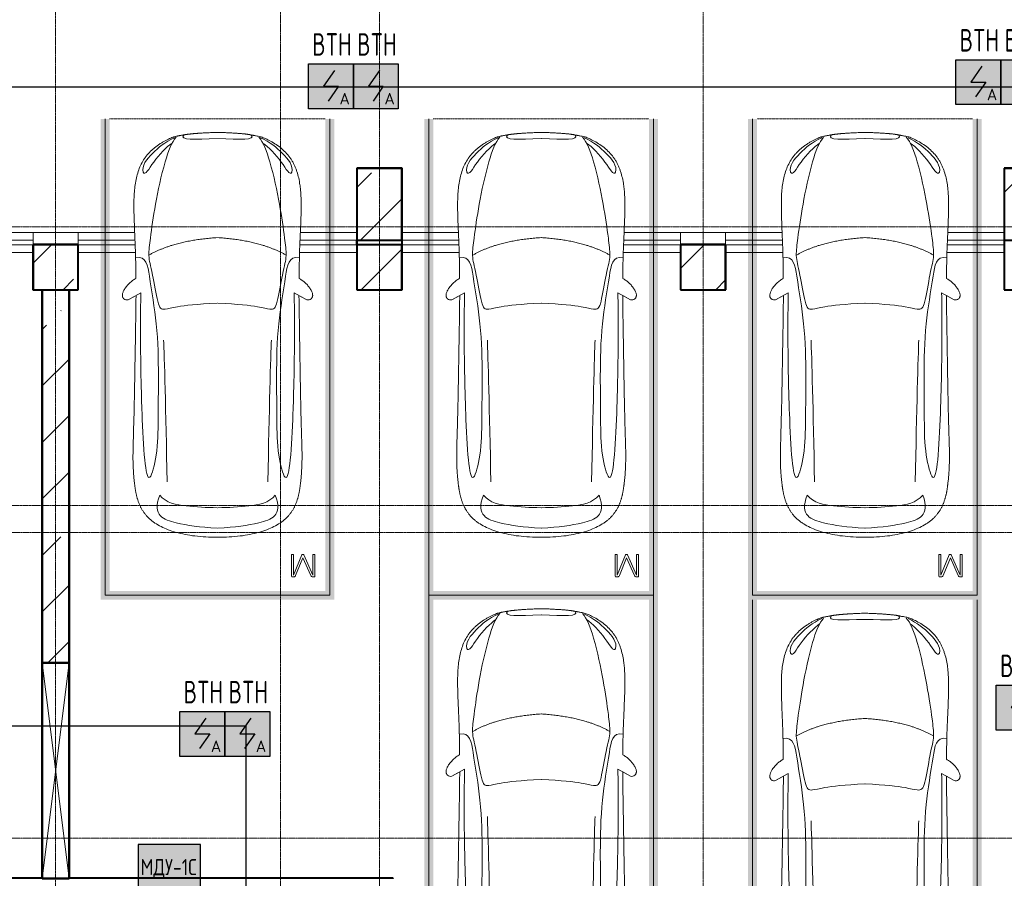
# Model space of a CAD drawing. Header units: millimetres. Extents: x -135639 to 224623, y -383017 to -59102.
# Tile 126 of 256: x 91794 to 102744, y -335865 to -326312. Entities that reach past the tile are written whole.
import ezdxf
from ezdxf.enums import TextEntityAlignment as Align

# ---------------------------------------------------------------- set-up
doc = ezdxf.new("R2010")
doc.units = ezdxf.units.MM
for name, pattern in [('CONTINOUS', [0]), ('Линия сетки', [25, 20, -2.5, 0, -2.5]), ('Невидимые', [5, 3, -2]), ('Штрих_3_3_', [6, 3, -3])]:
    doc.linetypes.add(name, pattern=pattern)
for name, color, linetype, lineweight in [('A-000-M_MASS', 7, 'Continuous', 18), ('A-200-M_WALL_EXT', 7, 'Continuous', 18), ('A-200-M_WALL_INT', 7, 'Continuous', 18), ('A-200-M_WALL_PAT', 7, 'Continuous', 40), ('A-314-M_WINDOW', 7, 'Continuous', 18), ('C-953-M_PARKING', 7, 'Continuous', 18), ('C-953-MH_PARKING', 7, 'Невидимые', 18), ('S-280-M_COLUMN', 7, 'Continuous', 18), ('Z-030-M_GRID', 7, 'Continuous', 9), ('Z-060-M_DETAIL', 7, 'Continuous', 18), ('Арматура воздуховодов', 7, 'Continuous', 18), ('ОС', 5, 'Continuous', 25), ('ПС', 7, 'Continuous', 40), ('СС-011-ПОЖ-СИГНАЛИЗАЦИЯ', 1, 'Continuous', 30)]:
    doc.layers.add(name, color=color, linetype=linetype, lineweight=lineweight)
doc.layers.add('ССПС', color=5, linetype='Continuous')
doc.styles.add('1111', font='isocpeur.ttf')

# ---------------------------------------------------------------- blocks, each defined once
blk = doc.blocks.new('A_PAR_Parking - M-2663509-B2_-11_400_')
at = {"layer": 'C-953-M_PARKING', "true_color": 0xf7f9fb}
blk.add_hatch(color=7, dxfattribs=at).paths.add_polyline_path([(-1300, 2650), (-1300, -2700), (1300, -2700), (1300, 2650), (1200, 2650), (1200, -2600), (-1200, -2600), (-1200, 2650)])
at = {"layer": 'A-000-M_MASS', "color": 253, "true_color": 0xaaaaaa}
for p, q in [((-853, 717), (-993, 639)), ((-906, 687), (-993, 639)), ((853, 717), (993, 639)), ((993, 639), (906, 687))]:
    blk.add_line(p, q, dxfattribs=at)
for centre, start, end in [((-1010, 678), 223.4184, 293.9305), ((1010, 678), 246.0695, 316.5816)]:
    blk.add_arc(centre, 42.2, start, end, dxfattribs=at)
for points, knots in [([(-908, 876), (-908, 976), (-911, 1161), (-920, 1362), (-926, 1508), (-930, 1645), (-930, 1769), (-922, 1880), (-911, 1957), (-894, 2031), (-871, 2100), (-841, 2165), (-809, 2216), (-779, 2254), (-754, 2281), (-727, 2307), (-698, 2332), (-667, 2355), (-636, 2376), (-604, 2395), (-574, 2412), (-545, 2426), (-519, 2438), (-500, 2445), (-485, 2450), (-474, 2453), (-463, 2456), (-452, 2458), (-440, 2461), (-428, 2463), (-414, 2466), (-402, 2468), (-391, 2470), (-383, 2471), (-376, 2473), (-370, 2474), (-363, 2475), (-356, 2476), (-349, 2477), (-343, 2478), (-337, 2479), (-330, 2480), (-324, 2481), (-317, 2481), (-309, 2482), (-301, 2483), (-293, 2484), (-285, 2485), (-276, 2486), (-263, 2487), (-249, 2488), (-235, 2489), (-223, 2490), (-211, 2491), (-199, 2492), (-186, 2493), (-168, 2494), (-148, 2495), (-127, 2496), (-106, 2497), (-77, 2498), (-40, 2500), (-13, 2501), (1, 2501)], [-1, -1, -1, -1, -0.913265, -0.826531, -0.783163, -0.739796, -0.653061, -0.612245, -0.571429, -0.530612, -0.489796, -0.44898, -0.408163, -0.387755, -0.367347, -0.346939, -0.326531, -0.306122, -0.285714, -0.265306, -0.244898, -0.22449, -0.204082, -0.183673, -0.173469, -0.163265, -0.153061, -0.142857, -0.132653, -0.122449, -0.112245, -0.102041, -0.096939, -0.091837, -0.086735, -0.084184, -0.081633, -0.076531, -0.07398, -0.071429, -0.068878, -0.066327, -0.063776, -0.061224, -0.058673, -0.056122, -0.053571, -0.05102, -0.048469, -0.045918, -0.040816, -0.038265, -0.035714, -0.033163, -0.030612, -0.028061, -0.02551, -0.020408, -0.017857, -0.015306, -0.010204, -0.005102, 0, 0, 0, 0]), ([(-480, 2441), (-586, 2392), (-719, 2283), (-847, 2128), (-828, 2057)], [0, 0, 0, 0, 0.53668, 1.024735, 1.024735, 1.024735, 1.024735]), ([(-459, 2446), (-508, 2398), (-601, 2147), (-696, 1684), (-744, 1354), (-774, 1106), (-734, 996), (-660, 552), (-618, 522), (-447, 565), (-234, 590), (-2, 602)], [0, 0, 0, 0, 0.884172, 2.058368, 3.212407, 3.977765, 4.871213, 5.547774, 6.288901, 6.772879, 7.454401, 7.454401, 7.454401, 7.454401]), ([(1, 2501), (22, 2500), (51, 2499), (88, 2498), (113, 2497), (137, 2496), (160, 2494), (181, 2493), (201, 2492), (219, 2491), (237, 2489), (253, 2488), (268, 2487), (282, 2485), (295, 2484), (307, 2483), (320, 2481), (330, 2480), (338, 2479), (345, 2478), (350, 2477), (356, 2476), (361, 2475), (366, 2474), (371, 2473), (377, 2472), (385, 2471), (393, 2469), (403, 2467), (416, 2465), (434, 2462), (454, 2458), (476, 2453), (498, 2446), (521, 2437), (555, 2422), (605, 2396), (669, 2355), (730, 2307), (773, 2263), (802, 2225), (823, 2195), (841, 2164), (857, 2132), (871, 2099), (887, 2053), (904, 1994), (915, 1931), (922, 1879), (926, 1839), (928, 1798), (930, 1756), (930, 1720), (931, 1690), (931, 1667), (930, 1645), (930, 1621), (929, 1598), (929, 1566), (927, 1526), (925, 1459), (919, 1336), (911, 1145), (908, 970), (908, 876)], [-1, -1, -1, -1, -0.992347, -0.98852, -0.984694, -0.980867, -0.977041, -0.973214, -0.969388, -0.965561, -0.961735, -0.957908, -0.954082, -0.950255, -0.946429, -0.942602, -0.938776, -0.933673, -0.931122, -0.928571, -0.92602, -0.923469, -0.920918, -0.918367, -0.915816, -0.913265, -0.908163, -0.903061, -0.897959, -0.887755, -0.877551, -0.857143, -0.836735, -0.816327, -0.795918, -0.77551, -0.734694, -0.693878, -0.653061, -0.612245, -0.591837, -0.571429, -0.55102, -0.530612, -0.510204, -0.489796, -0.44898, -0.408163, -0.387755, -0.367347, -0.346939, -0.326531, -0.306122, -0.295918, -0.285714, -0.27551, -0.265306, -0.255102, -0.244898, -0.22449, -0.204082, -0.163265, -0.081633, 0, 0, 0, 0]), ([(459, 2446), (508, 2398), (601, 2147), (696, 1684), (744, 1354), (774, 1106), (734, 996), (660, 552), (618, 522), (447, 565), (234, 590), (2, 602)], [0, 0, 0, 0, 0.884172, 2.058368, 3.212407, 3.977765, 4.871213, 5.547774, 6.288901, 6.772879, 7.454401, 7.454401, 7.454401, 7.454401]), ([(480, 2441), (586, 2392), (719, 2283), (847, 2128), (828, 2057)], [0, 0, 0, 0, 0.53668, 1.024735, 1.024735, 1.024735, 1.024735]), ([(-828, 2057), (-803, 2016), (-728, 2173), (-566, 2339), (-505, 2381)], [0, 0, 0, 0, 0.497572, 1.022643, 1.022643, 1.022643, 1.022643]), ([(828, 2057), (803, 2016), (728, 2173), (566, 2339), (505, 2381)], [0, 0, 0, 0, 0.497572, 1.022643, 1.022643, 1.022643, 1.022643]), ([(-908, 1106), (-792, 1130), (-753, 859), (-663, 332), (-655, -196), (-661, -684), (-663, -1068), (-764, -1443), (-817, -1157), (-842, -605), (-857, -17), (-857, 454), (-853, 717)], [0, 0, 0, 0, 1.013953, 2.476159, 4.172855, 5.704608, 7.082231, 8.244161, 9.589947, 11.154659, 12.917121, 14.362976, 14.362976, 14.362976, 14.362976]), ([(908, 1106), (792, 1130), (753, 859), (663, 332), (655, -196), (661, -684), (663, -1068), (764, -1443), (817, -1157), (842, -605), (857, -17), (857, 454), (853, 717)], [0, 0, 0, 0, 1.013953, 2.476159, 4.172855, 5.704608, 7.082231, 8.244161, 9.589947, 11.154659, 12.917121, 14.362976, 14.362976, 14.362976, 14.362976]), ([(-1041, 649), (-1044, 652), (-1049, 657), (-1053, 664), (-1055, 669), (-1057, 675), (-1058, 682), (-1058, 688), (-1058, 702), (-1052, 723), (-1036, 756), (-1011, 790), (-985, 818), (-962, 839), (-944, 853), (-926, 866), (-914, 873), (-908, 876)], [-1, -1, -1, -1, -0.941667, -0.9125, -0.883333, -0.854167, -0.825, -0.795833, -0.766667, -0.65, -0.533333, -0.4, -0.266667, -0.2, -0.133333, -0.066667, 0, 0, 0, 0]), ([(908, 876), (913, 873), (923, 867), (944, 853), (971, 832), (1000, 803), (1026, 771), (1043, 742), (1053, 719), (1057, 703), (1059, 690), (1058, 680), (1056, 673), (1054, 666), (1050, 658), (1045, 652), (1041, 649)], [-1, -1, -1, -1, -0.941667, -0.883333, -0.766667, -0.65, -0.533333, -0.4, -0.333333, -0.266667, -0.2, -0.166667, -0.133333, -0.1, -0.066667, 0, 0, 0, 0]), ([(0, -2004), (-45, -2004), (-132, -2001), (-252, -1991), (-362, -1974), (-462, -1950), (-551, -1921), (-630, -1886), (-686, -1853), (-726, -1824), (-753, -1802), (-774, -1782), (-789, -1766), (-799, -1753), (-809, -1740), (-819, -1727), (-828, -1714), (-836, -1701), (-844, -1688), (-851, -1674), (-858, -1661), (-864, -1647), (-870, -1634), (-876, -1620), (-881, -1606), (-885, -1592), (-890, -1578), (-894, -1565), (-897, -1551), (-901, -1537), (-904, -1524), (-907, -1510), (-909, -1497), (-912, -1483), (-914, -1470), (-916, -1457), (-918, -1444), (-919, -1432), (-921, -1419), (-923, -1403), (-925, -1383), (-928, -1361), (-930, -1339), (-932, -1318), (-934, -1290), (-936, -1257), (-938, -1218), (-939, -1179), (-940, -1139), (-940, -1097), (-939, -1039), (-938, -958), (-934, -846), (-931, -714), (-926, -559), (-923, -376), (-919, -163), (-915, 82), (-911, 315), (-908, 521), (-907, 631), (-906, 687)], [-1, -1, -1, -1, -0.97619, -0.952381, -0.928571, -0.904762, -0.880952, -0.857143, -0.833333, -0.821429, -0.809524, -0.797619, -0.791667, -0.785714, -0.779762, -0.77381, -0.767857, -0.761905, -0.755952, -0.75, -0.744048, -0.738095, -0.732143, -0.72619, -0.720238, -0.714286, -0.708333, -0.702381, -0.696429, -0.690476, -0.684524, -0.678571, -0.672619, -0.666667, -0.660714, -0.654762, -0.64881, -0.642857, -0.636905, -0.630952, -0.619048, -0.607143, -0.595238, -0.583333, -0.571429, -0.547619, -0.52381, -0.5, -0.47619, -0.452381, -0.428571, -0.380952, -0.333333, -0.285714, -0.238095, -0.190476, -0.142857, -0.095238, -0.047619, -0.02381, 0, 0, 0, 0]), ([(906, 687), (907, 631), (908, 521), (911, 367), (913, 222), (916, 41), (919, -163), (923, -376), (926, -559), (930, -688), (932, -780), (934, -844), (936, -902), (938, -956), (939, -1007), (940, -1053), (940, -1097), (940, -1139), (939, -1179), (938, -1218), (936, -1257), (934, -1290), (932, -1318), (930, -1339), (928, -1361), (925, -1383), (923, -1403), (921, -1419), (919, -1432), (918, -1444), (916, -1457), (914, -1470), (912, -1483), (909, -1497), (907, -1510), (904, -1524), (901, -1537), (897, -1551), (894, -1565), (890, -1578), (885, -1592), (881, -1606), (876, -1620), (870, -1634), (864, -1647), (858, -1661), (851, -1674), (844, -1688), (836, -1701), (828, -1714), (819, -1727), (809, -1740), (799, -1753), (789, -1766), (774, -1782), (753, -1802), (726, -1824), (686, -1853), (607, -1900), (495, -1942), (362, -1974), (252, -1991), (132, -2001), (45, -2004), (0, -2004)], [-1, -1, -1, -1, -0.97619, -0.952381, -0.928571, -0.904762, -0.857143, -0.809524, -0.761905, -0.714286, -0.690476, -0.666667, -0.642857, -0.619048, -0.595238, -0.571429, -0.547619, -0.52381, -0.5, -0.47619, -0.452381, -0.428571, -0.416667, -0.404762, -0.392857, -0.380952, -0.369048, -0.363095, -0.357143, -0.35119, -0.345238, -0.339286, -0.333333, -0.327381, -0.321429, -0.315476, -0.309524, -0.303571, -0.297619, -0.291667, -0.285714, -0.279762, -0.27381, -0.267857, -0.261905, -0.255952, -0.25, -0.244048, -0.238095, -0.232143, -0.22619, -0.220238, -0.214286, -0.208333, -0.202381, -0.190476, -0.178571, -0.166667, -0.142857, -0.095238, -0.071429, -0.047619, -0.02381, 0, 0, 0, 0]), ([(-643, -1535), (-732, -1765), (-468, -1855), (-203, -1891), (-2, -1902)], [0, 0, 0, 0, 0.867049, 1.684227, 1.684227, 1.684227, 1.684227]), ([(-643, -1535), (-570, -1622), (-349, -1664), (-124, -1672), (-2, -1676)], [0, 0, 0, 0, 0.616728, 1.242165, 1.242165, 1.242165, 1.242165]), ([(643, -1535), (732, -1765), (468, -1855), (203, -1891), (2, -1902)], [0, 0, 0, 0, 0.867049, 1.684227, 1.684227, 1.684227, 1.684227]), ([(643, -1535), (570, -1622), (349, -1664), (124, -1672), (2, -1676)], [0, 0, 0, 0, 0.616728, 1.242165, 1.242165, 1.242165, 1.242165])]:
    blk.add_open_spline(points, degree=3, knots=knots, dxfattribs=at)
for points, degree in [([(-376, 2470), (-425, 2412), (-257, 2425), (-2, 2432)], 3), ([(376, 2470), (425, 2412), (257, 2425), (2, 2432)], 3), ([(-2, 1330), (-478, 1299), (-762, 1135)], 2), ([(2, 1330), (478, 1299), (762, 1135)], 2), ([(-599, 190), (-592, 24), (-575, -588), (-560, -1389)], 3), ([(599, 190), (592, 24), (575, -588), (560, -1389)], 3)]:
    blk.add_open_spline(points, degree=degree, dxfattribs=at)
at = {"layer": 'C-953-M_PARKING', "color": 253, "true_color": 0xaaaaaa}
for p, q in [((-1250, -2650), (-1250, 2650)), ((1250, 2650), (1250, -2650)), ((823, -2198), (822, -2200)), ((822, -2200), (822, -2434)), ((825, -2196), (823, -2198)), ((823, -2198), (825, -2196)), ((828, -2195), (825, -2196)), ((825, -2196), (828, -2195)), ((834, -2195), (828, -2195)), ((840, -2195), (834, -2195)), ((844, -2196), (840, -2195)), ((840, -2195), (844, -2196)), ((846, -2198), (844, -2196)), ((844, -2196), (846, -2198)), ((846, -2200), (846, -2198)), ((938, -2199), (846, -2425)), ((846, -2425), (846, -2200)), ((869, -2430), (950, -2232)), ((939, -2197), (938, -2199)), ((938, -2199), (939, -2197)), ((941, -2196), (939, -2197)), ((939, -2197), (941, -2196)), ((944, -2195), (941, -2196)), ((941, -2196), (944, -2195)), ((949, -2195), (944, -2195)), ((944, -2195), (949, -2195)), ((953, -2195), (949, -2195)), ((949, -2195), (953, -2195)), ((950, -2232), (1037, -2429)), ((956, -2196), (953, -2195)), ((953, -2195), (956, -2196)), ((958, -2197), (956, -2196)), ((956, -2196), (958, -2197)), ((960, -2199), (958, -2197)), ((958, -2197), (960, -2199)), ((1059, -2425), (960, -2199)), ((1061, -2196), (1059, -2198)), ((1059, -2198), (1061, -2196)), ((1059, -2198), (1059, -2200)), ((1059, -2200), (1059, -2425)), ((1065, -2195), (1061, -2196)), ((1061, -2196), (1065, -2195)), ((1070, -2195), (1065, -2195)), ((1076, -2195), (1070, -2195)), ((1080, -2196), (1076, -2195)), ((1076, -2195), (1080, -2196)), ((1082, -2198), (1080, -2196)), ((1080, -2196), (1082, -2198)), ((1083, -2200), (1082, -2198)), ((1082, -2198), (1083, -2200)), ((1083, -2434), (1083, -2200)), ((822, -2434), (826, -2443)), ((826, -2443), (833, -2446)), ((833, -2446), (846, -2446)), ((846, -2446), (855, -2445)), ((855, -2445), (861, -2442)), ((861, -2442), (866, -2437)), ((866, -2437), (869, -2430)), ((1037, -2429), (1041, -2437)), ((1041, -2437), (1046, -2442)), ((1046, -2442), (1051, -2445)), ((1051, -2445), (1058, -2446)), ((1058, -2446), (1072, -2446)), ((1072, -2446), (1075, -2445)), ((1075, -2445), (1072, -2446)), ((1075, -2445), (1079, -2443)), ((1079, -2443), (1075, -2445)), ((1079, -2443), (1082, -2440)), ((1082, -2440), (1079, -2443)), ((1082, -2440), (1083, -2434)), ((1250, -2650), (-1250, -2650))]:
    blk.add_line(p, q, dxfattribs=at)
at = {"layer": 'C-953-MH_PARKING', "color": 253, "linetype": 'Штрих_3_3_', "true_color": 0xaaaaaa}
blk.add_line((-1200, 2650), (1200, 2650), dxfattribs=at)
blk = doc.blocks.new('A_PAR_Parking - M_Зависимые-2663510-B2_-11_400_')
at = {"layer": 'C-953-M_PARKING', "true_color": 0xf7f9fb}
blk.add_hatch(color=7, dxfattribs=at).paths.add_polyline_path([(-1300, 1541), (-1300, -2700), (1300, -2700), (1300, 2650), (1200, 2650), (1200, -2600), (-1200, -2600), (-1200, 2650), (-1300, 2650), (-1300, 2235)])
at = {"layer": 'A-000-M_MASS', "color": 253, "true_color": 0xaaaaaa}
for p, q in [((-853, 717), (-993, 639)), ((-906, 687), (-993, 639)), ((853, 717), (993, 639)), ((993, 639), (906, 687))]:
    blk.add_line(p, q, dxfattribs=at)
for centre, start, end in [((-1010, 678), 223.4184, 293.9305), ((1010, 678), 246.0695, 316.5816)]:
    blk.add_arc(centre, 42.2, start, end, dxfattribs=at)
for points, knots in [([(-908, 876), (-908, 976), (-911, 1161), (-920, 1362), (-926, 1508), (-930, 1645), (-930, 1769), (-922, 1880), (-911, 1957), (-894, 2031), (-871, 2100), (-841, 2165), (-809, 2216), (-779, 2254), (-754, 2281), (-727, 2307), (-698, 2332), (-667, 2355), (-636, 2376), (-604, 2395), (-574, 2412), (-545, 2426), (-519, 2438), (-500, 2445), (-485, 2450), (-474, 2453), (-463, 2456), (-452, 2458), (-440, 2461), (-428, 2463), (-414, 2466), (-402, 2468), (-391, 2470), (-383, 2471), (-376, 2473), (-370, 2474), (-363, 2475), (-356, 2476), (-349, 2477), (-343, 2478), (-337, 2479), (-330, 2480), (-324, 2481), (-317, 2481), (-309, 2482), (-301, 2483), (-293, 2484), (-285, 2485), (-276, 2486), (-263, 2487), (-249, 2488), (-235, 2489), (-223, 2490), (-211, 2491), (-199, 2492), (-186, 2493), (-168, 2494), (-148, 2495), (-127, 2496), (-106, 2497), (-77, 2498), (-40, 2500), (-13, 2501), (1, 2501)], [-1, -1, -1, -1, -0.913265, -0.826531, -0.783163, -0.739796, -0.653061, -0.612245, -0.571429, -0.530612, -0.489796, -0.44898, -0.408163, -0.387755, -0.367347, -0.346939, -0.326531, -0.306122, -0.285714, -0.265306, -0.244898, -0.22449, -0.204082, -0.183673, -0.173469, -0.163265, -0.153061, -0.142857, -0.132653, -0.122449, -0.112245, -0.102041, -0.096939, -0.091837, -0.086735, -0.084184, -0.081633, -0.076531, -0.07398, -0.071429, -0.068878, -0.066327, -0.063776, -0.061224, -0.058673, -0.056122, -0.053571, -0.05102, -0.048469, -0.045918, -0.040816, -0.038265, -0.035714, -0.033163, -0.030612, -0.028061, -0.02551, -0.020408, -0.017857, -0.015306, -0.010204, -0.005102, 0, 0, 0, 0]), ([(-480, 2441), (-586, 2392), (-719, 2283), (-847, 2128), (-828, 2057)], [0, 0, 0, 0, 0.53668, 1.024735, 1.024735, 1.024735, 1.024735]), ([(-459, 2446), (-508, 2398), (-601, 2147), (-696, 1684), (-744, 1354), (-774, 1106), (-734, 996), (-660, 552), (-618, 522), (-447, 565), (-234, 590), (-2, 602)], [0, 0, 0, 0, 0.884172, 2.058368, 3.212407, 3.977765, 4.871213, 5.547774, 6.288901, 6.772879, 7.454401, 7.454401, 7.454401, 7.454401]), ([(1, 2501), (22, 2500), (51, 2499), (88, 2498), (113, 2497), (137, 2496), (160, 2494), (181, 2493), (201, 2492), (219, 2491), (237, 2489), (253, 2488), (268, 2487), (282, 2485), (295, 2484), (307, 2483), (320, 2481), (330, 2480), (338, 2479), (345, 2478), (350, 2477), (356, 2476), (361, 2475), (366, 2474), (371, 2473), (377, 2472), (385, 2471), (393, 2469), (403, 2467), (416, 2465), (434, 2462), (454, 2458), (476, 2453), (498, 2446), (521, 2437), (555, 2422), (605, 2396), (669, 2355), (730, 2307), (773, 2263), (802, 2225), (823, 2195), (841, 2164), (857, 2132), (871, 2099), (887, 2053), (904, 1994), (915, 1931), (922, 1879), (926, 1839), (928, 1798), (930, 1756), (930, 1720), (931, 1690), (931, 1667), (930, 1645), (930, 1621), (929, 1598), (929, 1566), (927, 1526), (925, 1459), (919, 1336), (911, 1145), (908, 970), (908, 876)], [-1, -1, -1, -1, -0.992347, -0.98852, -0.984694, -0.980867, -0.977041, -0.973214, -0.969388, -0.965561, -0.961735, -0.957908, -0.954082, -0.950255, -0.946429, -0.942602, -0.938776, -0.933673, -0.931122, -0.928571, -0.92602, -0.923469, -0.920918, -0.918367, -0.915816, -0.913265, -0.908163, -0.903061, -0.897959, -0.887755, -0.877551, -0.857143, -0.836735, -0.816327, -0.795918, -0.77551, -0.734694, -0.693878, -0.653061, -0.612245, -0.591837, -0.571429, -0.55102, -0.530612, -0.510204, -0.489796, -0.44898, -0.408163, -0.387755, -0.367347, -0.346939, -0.326531, -0.306122, -0.295918, -0.285714, -0.27551, -0.265306, -0.255102, -0.244898, -0.22449, -0.204082, -0.163265, -0.081633, 0, 0, 0, 0]), ([(459, 2446), (508, 2398), (601, 2147), (696, 1684), (744, 1354), (774, 1106), (734, 996), (660, 552), (618, 522), (447, 565), (234, 590), (2, 602)], [0, 0, 0, 0, 0.884172, 2.058368, 3.212407, 3.977765, 4.871213, 5.547774, 6.288901, 6.772879, 7.454401, 7.454401, 7.454401, 7.454401]), ([(480, 2441), (586, 2392), (719, 2283), (847, 2128), (828, 2057)], [0, 0, 0, 0, 0.53668, 1.024735, 1.024735, 1.024735, 1.024735]), ([(-828, 2057), (-803, 2016), (-728, 2173), (-566, 2339), (-505, 2381)], [0, 0, 0, 0, 0.497572, 1.022643, 1.022643, 1.022643, 1.022643]), ([(828, 2057), (803, 2016), (728, 2173), (566, 2339), (505, 2381)], [0, 0, 0, 0, 0.497572, 1.022643, 1.022643, 1.022643, 1.022643]), ([(-908, 1106), (-792, 1130), (-753, 859), (-663, 332), (-655, -196), (-661, -684), (-663, -1068), (-764, -1443), (-817, -1157), (-842, -605), (-857, -17), (-857, 454), (-853, 717)], [0, 0, 0, 0, 1.013953, 2.476159, 4.172855, 5.704608, 7.082231, 8.244161, 9.589947, 11.154659, 12.917121, 14.362976, 14.362976, 14.362976, 14.362976]), ([(908, 1106), (792, 1130), (753, 859), (663, 332), (655, -196), (661, -684), (663, -1068), (764, -1443), (817, -1157), (842, -605), (857, -17), (857, 454), (853, 717)], [0, 0, 0, 0, 1.013953, 2.476159, 4.172855, 5.704608, 7.082231, 8.244161, 9.589947, 11.154659, 12.917121, 14.362976, 14.362976, 14.362976, 14.362976]), ([(-1041, 649), (-1044, 652), (-1049, 657), (-1053, 664), (-1055, 669), (-1057, 675), (-1058, 682), (-1058, 688), (-1058, 702), (-1052, 723), (-1036, 756), (-1011, 790), (-985, 818), (-962, 839), (-944, 853), (-926, 866), (-914, 873), (-908, 876)], [-1, -1, -1, -1, -0.941667, -0.9125, -0.883333, -0.854167, -0.825, -0.795833, -0.766667, -0.65, -0.533333, -0.4, -0.266667, -0.2, -0.133333, -0.066667, 0, 0, 0, 0]), ([(908, 876), (913, 873), (923, 867), (944, 853), (971, 832), (1000, 803), (1026, 771), (1043, 742), (1053, 719), (1057, 703), (1059, 690), (1058, 680), (1056, 673), (1054, 666), (1050, 658), (1045, 652), (1041, 649)], [-1, -1, -1, -1, -0.941667, -0.883333, -0.766667, -0.65, -0.533333, -0.4, -0.333333, -0.266667, -0.2, -0.166667, -0.133333, -0.1, -0.066667, 0, 0, 0, 0]), ([(0, -2004), (-45, -2004), (-132, -2001), (-252, -1991), (-362, -1974), (-462, -1950), (-551, -1921), (-630, -1886), (-686, -1853), (-726, -1824), (-753, -1802), (-774, -1782), (-789, -1766), (-799, -1753), (-809, -1740), (-819, -1727), (-828, -1714), (-836, -1701), (-844, -1688), (-851, -1674), (-858, -1661), (-864, -1647), (-870, -1634), (-876, -1620), (-881, -1606), (-885, -1592), (-890, -1578), (-894, -1565), (-897, -1551), (-901, -1537), (-904, -1524), (-907, -1510), (-909, -1497), (-912, -1483), (-914, -1470), (-916, -1457), (-918, -1444), (-919, -1432), (-921, -1419), (-923, -1403), (-925, -1383), (-928, -1361), (-930, -1339), (-932, -1318), (-934, -1290), (-936, -1257), (-938, -1218), (-939, -1179), (-940, -1139), (-940, -1097), (-939, -1039), (-938, -958), (-934, -846), (-931, -714), (-926, -559), (-923, -376), (-919, -163), (-915, 82), (-911, 315), (-908, 521), (-907, 631), (-906, 687)], [-1, -1, -1, -1, -0.97619, -0.952381, -0.928571, -0.904762, -0.880952, -0.857143, -0.833333, -0.821429, -0.809524, -0.797619, -0.791667, -0.785714, -0.779762, -0.77381, -0.767857, -0.761905, -0.755952, -0.75, -0.744048, -0.738095, -0.732143, -0.72619, -0.720238, -0.714286, -0.708333, -0.702381, -0.696429, -0.690476, -0.684524, -0.678571, -0.672619, -0.666667, -0.660714, -0.654762, -0.64881, -0.642857, -0.636905, -0.630952, -0.619048, -0.607143, -0.595238, -0.583333, -0.571429, -0.547619, -0.52381, -0.5, -0.47619, -0.452381, -0.428571, -0.380952, -0.333333, -0.285714, -0.238095, -0.190476, -0.142857, -0.095238, -0.047619, -0.02381, 0, 0, 0, 0]), ([(906, 687), (907, 631), (908, 521), (911, 367), (913, 222), (916, 41), (919, -163), (923, -376), (926, -559), (930, -688), (932, -780), (934, -844), (936, -902), (938, -956), (939, -1007), (940, -1053), (940, -1097), (940, -1139), (939, -1179), (938, -1218), (936, -1257), (934, -1290), (932, -1318), (930, -1339), (928, -1361), (925, -1383), (923, -1403), (921, -1419), (919, -1432), (918, -1444), (916, -1457), (914, -1470), (912, -1483), (909, -1497), (907, -1510), (904, -1524), (901, -1537), (897, -1551), (894, -1565), (890, -1578), (885, -1592), (881, -1606), (876, -1620), (870, -1634), (864, -1647), (858, -1661), (851, -1674), (844, -1688), (836, -1701), (828, -1714), (819, -1727), (809, -1740), (799, -1753), (789, -1766), (774, -1782), (753, -1802), (726, -1824), (686, -1853), (607, -1900), (495, -1942), (362, -1974), (252, -1991), (132, -2001), (45, -2004), (0, -2004)], [-1, -1, -1, -1, -0.97619, -0.952381, -0.928571, -0.904762, -0.857143, -0.809524, -0.761905, -0.714286, -0.690476, -0.666667, -0.642857, -0.619048, -0.595238, -0.571429, -0.547619, -0.52381, -0.5, -0.47619, -0.452381, -0.428571, -0.416667, -0.404762, -0.392857, -0.380952, -0.369048, -0.363095, -0.357143, -0.35119, -0.345238, -0.339286, -0.333333, -0.327381, -0.321429, -0.315476, -0.309524, -0.303571, -0.297619, -0.291667, -0.285714, -0.279762, -0.27381, -0.267857, -0.261905, -0.255952, -0.25, -0.244048, -0.238095, -0.232143, -0.22619, -0.220238, -0.214286, -0.208333, -0.202381, -0.190476, -0.178571, -0.166667, -0.142857, -0.095238, -0.071429, -0.047619, -0.02381, 0, 0, 0, 0]), ([(-643, -1535), (-732, -1765), (-468, -1855), (-203, -1891), (-2, -1902)], [0, 0, 0, 0, 0.867049, 1.684227, 1.684227, 1.684227, 1.684227]), ([(-643, -1535), (-570, -1622), (-349, -1664), (-124, -1672), (-2, -1676)], [0, 0, 0, 0, 0.616728, 1.242165, 1.242165, 1.242165, 1.242165]), ([(643, -1535), (732, -1765), (468, -1855), (203, -1891), (2, -1902)], [0, 0, 0, 0, 0.867049, 1.684227, 1.684227, 1.684227, 1.684227]), ([(643, -1535), (570, -1622), (349, -1664), (124, -1672), (2, -1676)], [0, 0, 0, 0, 0.616728, 1.242165, 1.242165, 1.242165, 1.242165])]:
    blk.add_open_spline(points, degree=3, knots=knots, dxfattribs=at)
for points, degree in [([(-376, 2470), (-425, 2412), (-257, 2425), (-2, 2432)], 3), ([(376, 2470), (425, 2412), (257, 2425), (2, 2432)], 3), ([(-2, 1330), (-478, 1299), (-762, 1135)], 2), ([(2, 1330), (478, 1299), (762, 1135)], 2), ([(-599, 190), (-592, 24), (-575, -588), (-560, -1389)], 3), ([(599, 190), (592, 24), (575, -588), (560, -1389)], 3)]:
    blk.add_open_spline(points, degree=degree, dxfattribs=at)
at = {"layer": 'C-953-M_PARKING', "color": 253, "true_color": 0xaaaaaa}
for p, q in [((-1250, -2650), (-1250, 2650)), ((1250, 2650), (1250, -2650)), ((535, -2196), (533, -2198)), ((533, -2198), (535, -2196)), ((533, -2198), (533, -2200)), ((533, -2200), (533, -2434)), ((539, -2195), (535, -2196)), ((535, -2196), (539, -2195)), ((544, -2195), (539, -2195)), ((550, -2195), (544, -2195)), ((554, -2196), (550, -2195)), ((550, -2195), (554, -2196)), ((556, -2198), (554, -2196)), ((554, -2196), (556, -2198)), ((557, -2200), (556, -2198)), ((649, -2199), (557, -2425)), ((557, -2425), (557, -2200)), ((580, -2430), (660, -2232)), ((651, -2196), (649, -2197)), ((649, -2197), (651, -2196)), ((649, -2197), (649, -2199)), ((649, -2199), (649, -2197)), ((655, -2195), (651, -2196)), ((651, -2196), (655, -2195)), ((659, -2195), (655, -2195)), ((655, -2195), (659, -2195)), ((664, -2195), (659, -2195)), ((659, -2195), (664, -2195)), ((660, -2232), (748, -2429)), ((667, -2196), (664, -2195)), ((664, -2195), (667, -2196)), ((669, -2197), (667, -2196)), ((667, -2196), (669, -2197)), ((670, -2199), (669, -2197)), ((669, -2197), (670, -2199)), ((769, -2425), (670, -2199)), ((770, -2198), (769, -2200)), ((769, -2200), (769, -2425)), ((772, -2196), (770, -2198)), ((770, -2198), (772, -2196)), ((775, -2195), (772, -2196)), ((772, -2196), (775, -2195)), ((781, -2195), (775, -2195)), ((787, -2195), (781, -2195)), ((791, -2196), (787, -2195)), ((787, -2195), (791, -2196)), ((793, -2198), (791, -2196)), ((791, -2196), (793, -2198)), ((793, -2200), (793, -2198)), ((793, -2198), (793, -2200)), ((793, -2434), (793, -2200)), ((959, -2361), (955, -2371)), ((955, -2371), (957, -2375)), ((957, -2375), (1002, -2398)), ((1002, -2398), (957, -2420)), ((965, -2353), (959, -2361)), ((969, -2353), (965, -2353)), ((1010, -2384), (969, -2353)), ((1008, -2327), (1005, -2330)), ((1005, -2330), (1010, -2384)), ((1018, -2325), (1008, -2327)), ((1028, -2327), (1018, -2325)), ((1025, -2384), (1030, -2330)), ((1066, -2353), (1025, -2384)), ((1030, -2330), (1028, -2327)), ((1033, -2398), (1078, -2375)), ((1078, -2420), (1033, -2398)), ((1070, -2353), (1066, -2353)), ((1076, -2361), (1070, -2353)), ((1080, -2371), (1076, -2361)), ((1078, -2375), (1080, -2371)), ((533, -2434), (536, -2443)), ((536, -2443), (544, -2446)), ((544, -2446), (556, -2446)), ((556, -2446), (565, -2445)), ((565, -2445), (572, -2442)), ((572, -2442), (576, -2437)), ((576, -2437), (580, -2430)), ((748, -2429), (752, -2437)), ((752, -2437), (757, -2442)), ((757, -2442), (762, -2445)), ((762, -2445), (768, -2446)), ((768, -2446), (782, -2446)), ((782, -2446), (786, -2445)), ((786, -2445), (782, -2446)), ((786, -2445), (789, -2443)), ((789, -2443), (786, -2445)), ((789, -2443), (792, -2440)), ((792, -2440), (789, -2443)), ((792, -2440), (793, -2434)), ((957, -2420), (955, -2424)), ((955, -2424), (959, -2434)), ((959, -2434), (965, -2442)), ((965, -2442), (969, -2442)), ((969, -2442), (1010, -2412)), ((1010, -2412), (1005, -2465)), ((1005, -2465), (1008, -2469)), ((1008, -2469), (1018, -2470)), ((1018, -2470), (1028, -2469)), ((1030, -2465), (1025, -2412)), ((1025, -2412), (1066, -2442)), ((1028, -2469), (1030, -2465)), ((1066, -2442), (1070, -2442)), ((1070, -2442), (1076, -2434)), ((1076, -2434), (1080, -2424)), ((1080, -2424), (1078, -2420)), ((1250, -2650), (-1250, -2650))]:
    blk.add_line(p, q, dxfattribs=at)
blk = doc.blocks.new('CP_ДШ_Hanytex_TopJoint 24C_Половина - CP_ДШ_Hanytex_TopJoint 24C_Половина-3657771-B2_-11_400_')
at = {"layer": 'A-000-M_MASS', "color": 253, "true_color": 0xaaaaaa}
for p, q in [((0, -25), (0, 110)), ((500, 110), (0, 110)), ((500, 110), (500, -25))]:
    blk.add_line(p, q, dxfattribs=at)
blk = doc.blocks.new('CP_ДШ_Hanytex_TopJoint 24C - CP_ДШ_Hanytex_TopJoint 24C-V102-B2_-11_400_')
at = {"layer": 'A-000-M_MASS', "color": 253, "true_color": 0xaaaaaa}
for p, q in [((637, 110), (0, 110)), ((3100, 110), (2462, 110)), ((634, 25), (0, 25)), ((0, 25), (0, -25)), ((0, -110), (0, 25)), ((3100, 25), (2465, 25)), ((3100, -25), (3100, 25)), ((3100, 25), (3100, -25)), ((0, -25), (632, -25)), ((2467, -25), (3100, -25)), ((629, -110), (0, -110)), ((3100, -110), (2471, -110))]:
    blk.add_line(p, q, dxfattribs=at)
blk = doc.blocks.new('CP_ДШ_Hanytex_TopJoint 24C - CP_ДШ_Hanytex_TopJoint 24C-V101-B2_-11_400_')
at = {"layer": 'A-000-M_MASS', "color": 253, "true_color": 0xaaaaaa}
for p, q in [((637, 110), (0, 110)), ((3100, 110), (2462, 110)), ((634, 25), (0, 25)), ((0, 25), (0, -25)), ((0, -25), (0, 25)), ((3100, 25), (2465, 25)), ((3100, -25), (3100, 25)), ((3100, 25), (3100, -110)), ((0, -25), (632, -25)), ((2467, -25), (3100, -25)), ((629, -110), (0, -110)), ((3100, -110), (2471, -110))]:
    blk.add_line(p, q, dxfattribs=at)
blk = doc.blocks.new('135_SLK_GD_AR_rvt-1-B2_-11_400_')
at = {"layer": 'A-200-M_WALL_INT', "color": 253, "lineweight": 40, "true_color": 0xaaaaaa}
for p, q in [((104602, 33752), (104098, 33752)), ((104098, 33752), (104098, 33750)), ((104098, 33750), (104098, 32400)), ((104602, 33750), (104602, 33752)), ((104602, 32398), (104602, 33750)), ((111802, 33752), (111298, 33752)), ((111298, 33752), (111298, 33750)), ((111298, 33750), (111298, 32400)), ((101002, 32902), (100498, 32902)), ((100498, 32902), (100498, 32900)), ((100498, 32900), (100498, 32400)), ((101002, 32900), (101002, 32902)), ((101002, 32398), (101002, 32900)), ((104100, 32900), (104100, 32950)), ((104600, 32950), (104600, 32900)), ((108202, 32902), (107698, 32902)), ((107698, 32902), (107698, 32900)), ((107698, 32900), (107698, 32400)), ((108202, 32900), (108202, 32902)), ((108202, 32398), (108202, 32900)), ((100498, 32400), (100498, 32398)), ((100498, 32398), (100598, 32398)), ((100598, 32398), (100598, 25852)), ((100600, 32398), (100600, 32400)), ((100600, 28250), (100600, 32398)), ((100900, 32400), (100900, 32398)), ((100900, 32398), (100900, 28250)), ((100902, 32398), (101000, 32398)), ((100902, 25852), (100902, 32398)), ((101000, 32398), (101002, 32398)), ((104098, 32400), (104098, 32398)), ((104098, 32398), (104600, 32398)), ((104600, 32398), (104602, 32398)), ((107698, 32400), (107698, 32398)), ((107698, 32398), (108200, 32398)), ((108200, 32398), (108202, 32398)), ((111298, 32400), (111298, 32398)), ((111298, 32398), (111800, 32398)), ((100598, 25852), (93298, 25852)), ((104502, 25852), (100902, 25852)), ((104502, 25850), (104502, 25852))]:
    blk.add_line(p, q, dxfattribs=at)
at = {"layer": 'A-000-M_MASS', "color": 253, "lineweight": 18, "true_color": 0xaaaaaa, "rotation": 180}
for name, p in [('CP_ДШ_Hanytex_TopJoint 24C - CP_ДШ_Hanytex_TopJoint 24C-V102-B2_-11_400_', (100500, 32925)), ('CP_ДШ_Hanytex_TopJoint 24C - CP_ДШ_Hanytex_TopJoint 24C-V101-B2_-11_400_', (104100, 32925)), ('CP_ДШ_Hanytex_TopJoint 24C - CP_ДШ_Hanytex_TopJoint 24C-V102-B2_-11_400_', (107700, 32925)), ('CP_ДШ_Hanytex_TopJoint 24C - CP_ДШ_Hanytex_TopJoint 24C-V101-B2_-11_400_', (111300, 32925))]:
    blk.add_blockref(name, p, dxfattribs=at)
at = {"layer": 'A-000-M_MASS', "color": 253, "lineweight": 18, "true_color": 0xaaaaaa}
for p in [(100500, 32925), (107700, 32925)]:
    blk.add_blockref('CP_ДШ_Hanytex_TopJoint 24C_Половина - CP_ДШ_Hanytex_TopJoint 24C_Половина-3657771-B2_-11_400_', p, dxfattribs=at)
at = {"layer": 'C-953-M_PARKING', "color": 253, "lineweight": 18, "true_color": 0xaaaaaa}
for name, p in [('A_PAR_Parking - M-2663509-B2_-11_400_', (102550, 31650)), ('A_PAR_Parking - M-2663509-B2_-11_400_', (106150, 31650)), ('A_PAR_Parking - M-2663509-B2_-11_400_', (109750, 31650)), ('A_PAR_Parking - M_Зависимые-2663510-B2_-11_400_', (106150, 26350)), ('A_PAR_Parking - M_Зависимые-2663510-B2_-11_400_', (109750, 26300))]:
    blk.add_blockref(name, p, dxfattribs=at)
blk = doc.blocks.new('Бетон-Прямоугольная-Колонна - CLM_Подземные этажи_В40-500х800-V142-B2_-11_400_')
at = {"layer": 'S-280-M_COLUMN', "lineweight": 9, "true_color": 0xaaaaaa}
h = blk.add_hatch(dxfattribs=at)
h.set_pattern_fill('FP_20', color=253, style=0, pattern_type=2)
h.set_pattern_definition([(45, (-104350, -33350), (-628.618, 628.618), []), (45, (-103721.4, -33350), (-628.618, 628.618), [1111.25, -222.25, 6.706, -215.544])])
h.paths.add_polyline_path([(250, -400), (250, 400), (-250, 400), (-250, -400)])
at = {"layer": 'S-280-M_COLUMN', "color": 253, "lineweight": 40, "true_color": 0xaaaaaa}
for p, q in [((250, 400), (-250, 400)), ((-250, 400), (-250, -400)), ((250, -400), (250, 400)), ((-250, -400), (250, -400))]:
    blk.add_line(p, q, dxfattribs=at)
blk = doc.blocks.new('Бетон-Прямоугольная-Колонна - CLM_Подземные этажи_В40-500х800-V143-B2_-11_400_')
at = {"layer": 'S-280-M_COLUMN', "lineweight": 9, "true_color": 0xaaaaaa}
h = blk.add_hatch(dxfattribs=at)
h.set_pattern_fill('FP_21', color=253, style=0, pattern_type=2)
h.set_pattern_definition([(45, (-111550, -33350), (-628.618, 628.618), []), (45, (-110921.4, -33350), (-628.618, 628.618), [1111.25, -222.25, 6.706, -215.544])])
h.paths.add_polyline_path([(250, -400), (250, 400), (-250, 400), (-250, -400), (94, -400)])
at = {"layer": 'S-280-M_COLUMN', "color": 253, "lineweight": 40, "true_color": 0xaaaaaa}
for p, q in [((250, 400), (-250, 400)), ((-250, 400), (-250, -400)), ((250, -400), (250, 400)), ((-250, -400), (250, -400))]:
    blk.add_line(p, q, dxfattribs=at)
blk = doc.blocks.new('135_SLK_GD_KR_rvt-1-B2_-11_400_')
at = {"layer": 'S-280-M_COLUMN', "color": 253, "lineweight": 18, "true_color": 0xaaaaaa}
for name, p in [('Бетон-Прямоугольная-Колонна - CLM_Подземные этажи_В40-500х800-V142-B2_-11_400_', (104350, 33350)), ('Бетон-Прямоугольная-Колонна - CLM_Подземные этажи_В40-500х800-V143-B2_-11_400_', (111550, 33350))]:
    blk.add_blockref(name, p, dxfattribs=at)
blk = doc.blocks.new('Бетон-Прямоугольная-Колонна - CLM_Подземные этажи_В50-500х500-V324-B2_-11_400_')
at = {"layer": 'S-280-M_COLUMN', "lineweight": 9, "true_color": 0xaaaaaa}
h = blk.add_hatch(dxfattribs=at)
h.set_pattern_fill('FP_206', color=253, style=0, pattern_type=2)
h.set_pattern_definition([(45, (-100750, -32650), (-628.618, 628.618), []), (45, (-100121.4, -32650), (-628.618, 628.618), [1111.25, -222.25, 6.706, -215.544])])
h.paths.add_polyline_path([(250, -250), (250, 250), (-250, 250), (-250, -250), (-198, -250)])
at = {"layer": 'S-280-M_COLUMN', "color": 253, "lineweight": 40, "true_color": 0xaaaaaa}
for p, q in [((250, 250), (-250, 250)), ((-250, 250), (-250, -250)), ((250, -250), (250, 250)), ((-250, -250), (250, -250))]:
    blk.add_line(p, q, dxfattribs=at)
blk = doc.blocks.new('Бетон-Прямоугольная-Колонна - CLM_Подземные этажи_В50-500х500-V325-B2_-11_400_')
at = {"layer": 'S-280-M_COLUMN', "lineweight": 9, "true_color": 0xaaaaaa}
h = blk.add_hatch(dxfattribs=at)
h.set_pattern_fill('FP_207', color=253, style=0, pattern_type=2)
h.set_pattern_definition([(45, (-104350, -32650), (-628.618, 628.618), []), (45, (-103721.4, -32650), (-628.618, 628.618), [1111.25, -222.25, 6.706, -215.544])])
h.paths.add_polyline_path([(250, -250), (250, 250), (-250, 250), (-250, -250)])
at = {"layer": 'S-280-M_COLUMN', "color": 253, "lineweight": 40, "true_color": 0xaaaaaa}
for p, q in [((250, 250), (-250, 250)), ((-250, 250), (-250, -250)), ((250, -250), (250, 250)), ((-250, -250), (250, -250))]:
    blk.add_line(p, q, dxfattribs=at)
blk = doc.blocks.new('Бетон-Прямоугольная-Колонна - CLM_Подземные этажи_В50-500х500-V326-B2_-11_400_')
at = {"layer": 'S-280-M_COLUMN', "lineweight": 9, "true_color": 0xaaaaaa}
h = blk.add_hatch(dxfattribs=at)
h.set_pattern_fill('FP_208', color=253, style=0, pattern_type=2)
h.set_pattern_definition([(45, (-107950, -32650), (-628.618, 628.618), []), (45, (-107321.4, -32650), (-628.618, 628.618), [1111.25, -222.25, 6.706, -215.544])])
h.paths.add_polyline_path([(250, -250), (250, 250), (-250, 250), (-250, -250), (228, -250)])
at = {"layer": 'S-280-M_COLUMN', "color": 253, "lineweight": 40, "true_color": 0xaaaaaa}
for p, q in [((250, 250), (-250, 250)), ((-250, 250), (-250, -250)), ((250, -250), (250, 250)), ((-250, -250), (250, -250))]:
    blk.add_line(p, q, dxfattribs=at)
blk = doc.blocks.new('231_Отверстие прямоуг _Окно_Стена_ - Отверстие-1653383-B2_-11_400_')
at = {"layer": 'A-314-M_WINDOW', "color": 253, "lineweight": 50, "true_color": 0xaaaaaa}
for p, q in [((-1075, -150), (-1075, 150)), ((-1075, 150), (1325, 150)), ((1325, 150), (1325, -150)), ((1325, -150), (-1075, -150))]:
    blk.add_line(p, q, dxfattribs=at)
at = {"layer": 'Z-060-M_DETAIL', "color": 253, "true_color": 0xaaaaaa}
for p, q in [((-1075, 150), (-1075, -150)), ((1325, 150), (-1075, 150)), ((1325, 150), (-1075, -150)), ((-1075, 150), (1325, -150)), ((1325, 150), (1325, -150)), ((-1075, -150), (1325, -150))]:
    blk.add_line(p, q, dxfattribs=at)
blk = doc.blocks.new('135_SLK_K4_KR_rvt-1-B2_-11_400_')
at = {"layer": 'A-200-M_WALL_PAT', "lineweight": 9, "true_color": 0xaaaaaa}
h = blk.add_hatch(dxfattribs=at)
h.set_pattern_fill('FP_5', color=253, style=0, pattern_type=2)
h.set_pattern_definition([(45, (0, 0), (-628.618, 628.618), []), (45, (628.6, 0), (-628.618, 628.618), [1111.25, -222.25, 6.706, -215.544])])
h.paths.add_polyline_path([(100900, 28250), (100900, 32400), (100600, 32400), (100600, 28250)])
at = {"layer": 'A-200-M_WALL_EXT', "color": 253, "lineweight": 40, "true_color": 0xaaaaaa}
for p, q in [((100600, 32400), (100600, 28250)), ((100900, 28250), (100900, 32400))]:
    blk.add_line(p, q, dxfattribs=at)
at = {"layer": 'A-314-M_WINDOW', "color": 253, "lineweight": 18, "true_color": 0xaaaaaa, "rotation": 270}
blk.add_blockref('231_Отверстие прямоуг _Окно_Стена_ - Отверстие-1653383-B2_-11_400_', (100750, 27175), dxfattribs=at)
at = {"layer": 'S-280-M_COLUMN', "color": 253, "lineweight": 18, "true_color": 0xaaaaaa}
for name, p in [('Бетон-Прямоугольная-Колонна - CLM_Подземные этажи_В50-500х500-V324-B2_-11_400_', (100750, 32650)), ('Бетон-Прямоугольная-Колонна - CLM_Подземные этажи_В50-500х500-V325-B2_-11_400_', (104350, 32650)), ('Бетон-Прямоугольная-Колонна - CLM_Подземные этажи_В50-500х500-V326-B2_-11_400_', (107950, 32650))]:
    blk.add_blockref(name, p, dxfattribs=at)
blk = doc.blocks.new('-2 этаж')
at = {"layer": 'Z-030-M_GRID', "color": 253, "linetype": 'Линия сетки', "true_color": 0xaaaaaa}
for p, q in [((359842.3, -369622.2), (359842.3, -216207.4)), ((362342.3, -369628.3), (362342.3, -216207.4)), ((363442.3, -367082), (363442.3, -216207.4)), ((367042.3, -369621.8), (367042.3, -216207.4)), ((415041.9, -316827.3), (255412.1, -316827.3)), ((412503.2, -319927.3), (255412.1, -319927.3)), ((415041.9, -320227.3), (255412.1, -320227.3)), ((415042.1, -323627.3), (255412.3, -323627.3))]:
    blk.add_line(p, q, dxfattribs=at)
at = {"lineweight": 5}
for name in ['135_SLK_GD_KR_rvt-1-B2_-11_400_', '135_SLK_GD_AR_rvt-1-B2_-11_400_', '135_SLK_K4_KR_rvt-1-B2_-11_400_']:
    blk.add_blockref(name, (259092.3, -349927.3), dxfattribs=at)
blk = doc.blocks.new('*U4706')
at = {"lineweight": 35, "true_color": 0xffffff}
h = blk.add_hatch(color=7, dxfattribs=at)
h.dxf.hatch_style = 1
h.paths.add_polyline_path([(0, 500), (0, 0), (500, 0), (500, 500)])
at = {"color": 1, "linetype": 'ByBlock', "lineweight": -2}
for p, q in [((289, 426), (167, 250)), ((167, 250), (333, 250)), ((333, 250), (219, 86))]:
    blk.add_line(p, q, dxfattribs=at)
at = {"color": 1, "linetype": 'ByBlock', "lineweight": -2, "ltscale": 0.1}
blk.add_lwpolyline([(0, 500), (500, 500), (500, 0), (0, 0)], close=True, dxfattribs=at)
at = {"color": 1, "linetype": 'ByBlock', "lineweight": -2, "ltscale": 1000, "style": '1111'}
blk.add_text('A', height=128, dxfattribs=at).set_placement((403, 49), align=Align.CENTER)
at = {"color": 0, "linetype": 'ByBlock', "lineweight": -2, "style": '1111'}
blk.add_attdef('INDEX', (-63, -235), '', height=125, dxfattribs=at)
at = {"color": 0, "linetype": 'ByBlock', "lineweight": -2, "style": '1111', "flags": 1}
for tag, p in [('NAME_DEVICE', (-64, -421)), ('NUM_POM', (-82, -847))]:
    blk.add_attdef(tag, p, '', height=125, dxfattribs=at)
at = {"color": 0, "linetype": 'ByBlock', "lineweight": -2, "style": '1111', "width": 0.7}
blk.add_attdef('NUM_DEVICE', (-64, -630), '', height=125, dxfattribs=at)
blk = doc.blocks.new('ger')
at = {"lineweight": 40, "ltscale": 2, "true_color": 0xffffff}
h = blk.add_hatch(color=7, dxfattribs=at)
h.dxf.hatch_style = 1
h.paths.add_polyline_path([(491036, -67336), (491036, -66843), (490345, -66843), (490345, -67336)])
at = {"layer": 'ОС', "color": 1, "lineweight": 30}
blk.add_lwpolyline([(491036, -66843), (490345, -66843), (490345, -67336), (491036, -67336)], close=True, dxfattribs=at)
at = {"layer": 'ССПС', "color": 1, "lineweight": -2, "ltscale": 1000, "style": '1111', "width": 0.8}
blk.add_text('МДУ-1С', height=180, dxfattribs=at).set_placement((490371, -67186))

msp = doc.modelspace()

# ---------------------------------------------------------------- linework, layer by layer
at = {"layer": 'СС-011-ПОЖ-СИГНАЛИЗАЦИЯ', "lineweight": 30}
for points in [[(139440, -348884), (139440, -345774), (136984, -342566), (131919, -342566), (131919, -346651), (123811, -346651), (123811, -344721), (121376, -344721), (121376, -341589), (123063, -341589), (123063, -336468), (120943, -336468), (120943, -337220), (114113, -337220), (114113, -335416), (107146, -335416), (107146, -334220), (106112, -334220), (103297, -334220), (103297, -333947), (103297, -327063), (72935, -327063)], [(90393, -334169), (94311, -334169), (94311, -340337), (91589, -340337)]]:
    msp.add_lwpolyline(points, dxfattribs=at)

# ---------------------------------------------------------------- block references
at = {"color": 0}
msp.add_blockref('-2 этаж', (-267648, -11789), dxfattribs=at)
at = {"layer": 'Арматура воздуховодов', "lineweight": 30}
msp.add_blockref('ger', (-397232, -268644), dxfattribs=at)
at = {"layer": 'ПС', "color": 7, "linetype": 'CONTINOUS', "lineweight": 30, "ltscale": 100}
ref = msp.add_blockref('*U4706', (102205, -327257), dxfattribs=dict(at, xscale=1.000736, yscale=1.000736, zscale=1.000736))
ref.add_attrib('NUM_DEVICE', 'BTH', dxfattribs={"layer": '0', "color": 0, "linetype": 'ByBlock', "lineweight": -2, "ltscale": 100, "height": 250.2, "style": '1111', "width": 0.7}).set_placement((102467, -326666), align=Align.CENTER)
ref = msp.add_blockref('*U4706', (102705, -327257), dxfattribs=dict(at, xscale=1.000736, yscale=1.000736, zscale=1.000736))
ref.add_attrib('NUM_DEVICE', 'BTH', dxfattribs={"layer": '0', "color": 0, "linetype": 'ByBlock', "lineweight": -2, "ltscale": 100, "height": 250.2, "style": '1111', "width": 0.7}).set_placement((102967, -326666), align=Align.CENTER)
ref = msp.add_blockref('*U4706', (95005, -327303), dxfattribs=dict(at, xscale=1.000736, yscale=1.000736, zscale=1.000736))
ref.add_attrib('NUM_DEVICE', 'BTH', dxfattribs={"layer": '0', "color": 0, "linetype": 'ByBlock', "lineweight": -2, "ltscale": 100, "height": 250.2, "style": '1111', "width": 0.7}).set_placement((95267, -326712), align=Align.CENTER)
ref = msp.add_blockref('*U4706', (95505, -327303), dxfattribs=dict(at, xscale=1.000736, yscale=1.000736, zscale=1.000736))
ref.add_attrib('NUM_DEVICE', 'BTH', dxfattribs={"layer": '0', "color": 0, "linetype": 'ByBlock', "lineweight": -2, "ltscale": 100, "height": 250.2, "style": '1111', "width": 0.7}).set_placement((95767, -326712), align=Align.CENTER)
ref = msp.add_blockref('*U4706', (102655, -334216), dxfattribs=dict(at, xscale=1.000736, yscale=1.000736, zscale=1.000736))
ref.add_attrib('NUM_DEVICE', 'BTH', dxfattribs={"layer": '0', "color": 0, "linetype": 'ByBlock', "lineweight": -2, "ltscale": 100, "height": 250.2, "style": '1111', "width": 0.7}).set_placement((102917, -333626), align=Align.CENTER)
ref = msp.add_blockref('*U4706', (93575, -334508), dxfattribs=dict(at, xscale=1.000736, yscale=1.000736, zscale=1.000736))
ref.add_attrib('NUM_DEVICE', 'BTH', dxfattribs={"layer": '0', "color": 0, "linetype": 'ByBlock', "lineweight": -2, "ltscale": 100, "height": 250.2, "style": '1111', "width": 0.7}).set_placement((93837, -333918), align=Align.CENTER)
ref = msp.add_blockref('*U4706', (94075, -334508), dxfattribs=dict(at, xscale=1.000736, yscale=1.000736, zscale=1.000736))
ref.add_attrib('NUM_DEVICE', 'BTH', dxfattribs={"layer": '0', "color": 0, "linetype": 'ByBlock', "lineweight": -2, "ltscale": 100, "height": 250.2, "style": '1111', "width": 0.7}).set_placement((94337, -333918), align=Align.CENTER)

doc.saveas('drawing.dxf')
